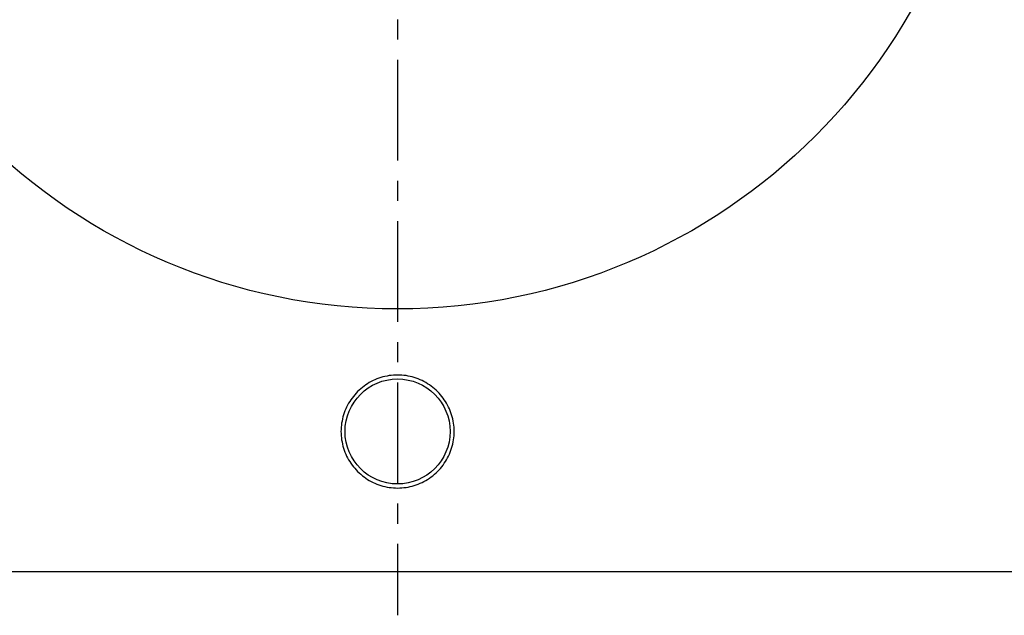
# Model space of a CAD drawing. Header units: millimetres. Extents: x 201 to 476, y 130 to 341.
# Tile 2 of 39: x 296 to 408, y 130 to 198. Entities that reach past the tile are written whole.
import ezdxf

# ---------------------------------------------------------------- set-up
doc = ezdxf.new("R2010")
doc.units = ezdxf.units.MM
doc.header["$LTSCALE"] = 30.734
doc.linetypes.add('CENTER', pattern=[0.6, 0.375, -0.075, 0.075, -0.075])
doc.layers.get('0').update_dxf_attribs({"linetype": 'CONTINUOUS'})
doc.layers.add('DEFAULT_1', color=7, linetype='CENTER')

msp = doc.modelspace()

# ---------------------------------------------------------------- linework, layer by layer
at = {"color": 7, "linetype": 'CONTINUOUS'}
msp.add_line((206.32, 135), (471.32, 135), dxfattribs=at)
for centre, radius in [((338.82, 232.5), 67.5), ((338.82, 151), 6)]:
    msp.add_circle(centre, radius, dxfattribs=at)
for points in [[(338.82, 157.45), (338.5, 157.45), (337.85, 157.4), (336.91, 157.19), (336.01, 156.83), (335.17, 156.35), (334.41, 155.74), (333.75, 155.03), (333.2, 154.23), (332.78, 153.36), (332.5, 152.44), (332.35, 151.48), (332.35, 150.51), (332.5, 149.56), (332.78, 148.63), (333.2, 147.76), (333.75, 146.96), (334.41, 146.25), (335.17, 145.64), (336.01, 145.16), (336.91, 144.81), (337.85, 144.59), (338.5, 144.54), (338.82, 144.54)], [(338.82, 144.54), (339.14, 144.54), (339.79, 144.59), (340.73, 144.81), (341.63, 145.16), (342.47, 145.64), (343.23, 146.25), (343.89, 146.96), (344.44, 147.76), (344.86, 148.63), (345.14, 149.56), (345.29, 150.51), (345.29, 151.48), (345.14, 152.44), (344.86, 153.36), (344.44, 154.23), (343.89, 155.03), (343.23, 155.74), (342.47, 156.35), (341.63, 156.83), (340.73, 157.19), (339.79, 157.4), (339.14, 157.45), (338.82, 157.45)]]:
    msp.add_open_spline(points, degree=3, knots=[0, 0, 0, 0, 0.04757, 0.095236, 0.142869, 0.190558, 0.238165, 0.28586, 0.333421, 0.381093, 0.428599, 0.476247, 0.523727, 0.571377, 0.618881, 0.666561, 0.714117, 0.76182, 0.809422, 0.85712, 0.904748, 0.952421, 1, 1, 1, 1], dxfattribs=at)
at = {"layer": 'DEFAULT_1', "color": 2, "linetype": 'CENTER'}
msp.add_line((338.82, 341), (338.82, 130), dxfattribs=at)

doc.saveas('drawing.dxf')
